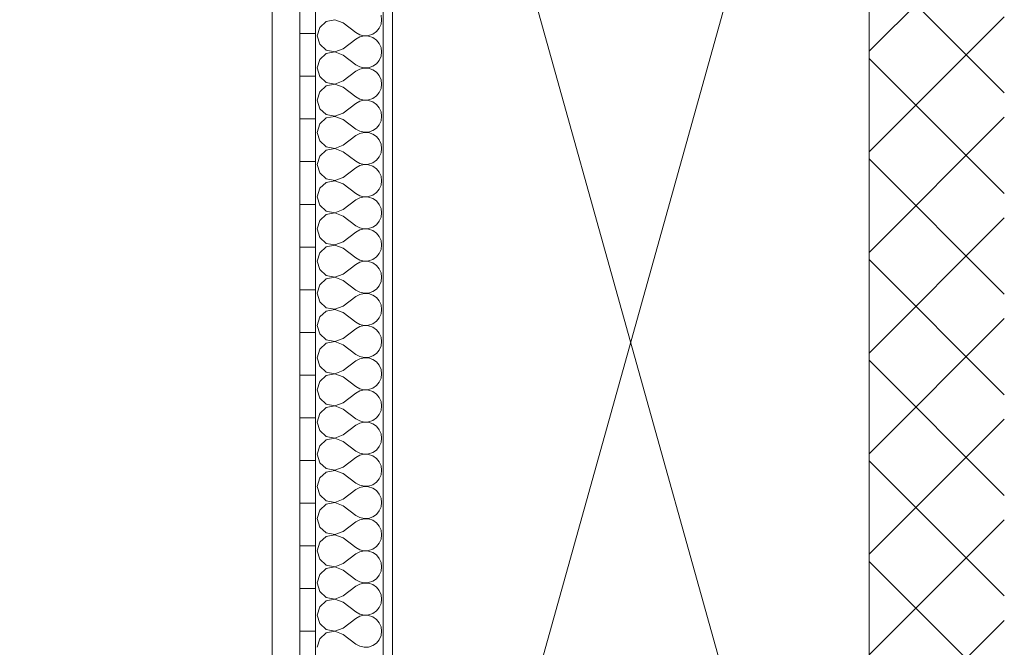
# Model space of a CAD drawing. Header units: millimetres. Extents: x 74467 to 235410, y -65 to 114857.
# Tile 250 of 256: x 130899 to 132283, y 79777 to 80660. Entities that reach past the tile are written whole.
import ezdxf
from ezdxf.enums import TextEntityAlignment as Align

# ---------------------------------------------------------------- set-up
doc = ezdxf.new("R2010")
doc.units = ezdxf.units.MM
doc.header["$MEASUREMENT"] = 0
doc.linetypes.add('Katkend topelt', pattern=[1093.611073, 529.166651, -211.666656, 141.111112, -211.666656])
doc.linetypes.add('Wipeout_Contour', pattern=[1000, 0, -1000])
for name, color, linetype in [('00 2D joon.AR', 7, 'Continuous'), ('00 Teljed.AR', 7, 'Continuous'), ('1235 Vahelaed.AR', 7, 'Continuous'), ('1311 Siseseinad.AR', 7, 'Continuous'), ('1331 Sisseehitatud sisustus.SA', 7, 'Continuous'), ('9350 Netopind.AR', 7, 'Continuous')]:
    doc.layers.add(name, color=color, linetype=linetype)
doc.styles.add('GENERATED_STYLE_3', font='txt')

# ---------------------------------------------------------------- blocks, each defined once
blk = doc.blocks.new('Slab_10_1', base_point=(128802.6, 95485.9))
at = {"color": 254, "linetype": 'Wipeout_Contour', "lineweight": 0, "ltscale": 4067564.723943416}
blk.add_wipeout([(133132.6, 95485.9), (128802.6, 95485.9), (128802.6, 94875.9), (129442.6, 94875.9), (129442.6, 71245.9), (132092.6, 71245.9), (132092.6, 71435.9), (131422.6, 71435.9), (131422.6, 72655.9), (132092.6, 72655.9), (132092.6, 79005.9), (131422.6, 79005.9), (131422.6, 81405.9), (132092.6, 81405.9), (132092.6, 82085.9), (132092.6, 85255.9), (131422.6, 85255.9), (131422.6, 87655.9), (132092.6, 87655.9), (132092.6, 90055.9), (131422.6, 90055.9), (131422.6, 90625.9), (131292.6, 90625.9), (131292.6, 90815.9), (131292.6, 93185.9), (133132.6, 93185.9)], dxfattribs=at).dxf.layer = '1235 Vahelaed.AR'
at = {"layer": '1235 Vahelaed.AR', "color": 7, "linetype": 'Continuous', "lineweight": 13, "flags": 128}
blk.add_lwpolyline([(128802.6, 95485.9), (133132.6, 95485.9), (133132.6, 93185.9), (131292.6, 93185.9), (131292.6, 90815.9), (131292.6, 90625.9), (131422.6, 90625.9), (131422.6, 90055.9), (132092.6, 90055.9), (132092.6, 87655.9), (131422.6, 87655.9), (131422.6, 85255.9), (132092.6, 85255.9), (132092.6, 82085.9), (132092.6, 81405.9), (131422.6, 81405.9), (131422.6, 79005.9), (132092.6, 79005.9), (132092.6, 73195.9)], dxfattribs=at)
blk = doc.blocks.new('Slab_30_1', base_point=(132092.6, 82085.9))
at = {"color": 254, "linetype": 'Wipeout_Contour', "lineweight": 0, "ltscale": 1090606.579719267}
blk.add_wipeout([(139453.9, 82085.9), (132092.6, 82085.9), (132092.6, 81405.9), (132092.6, 79005.9), (132092.6, 73195.9), (137392.7, 73195.9), (139453.9, 73195.9)], dxfattribs=at).dxf.layer = '1235 Vahelaed.AR'
at = {"layer": '1235 Vahelaed.AR', "color": 7, "linetype": 'Continuous', "lineweight": 13, "flags": 128}
blk.add_lwpolyline([(139453.9, 82085.9), (139453.9, 73195.9), (137392.7, 73195.9), (132092.6, 73195.9), (132092.6, 79005.9), (132092.6, 81405.9), (132092.6, 82085.9)], dxfattribs=at)
blk = doc.blocks.new('Liikumisruum_RG 103_3_1', base_point=(96460.4, 94557))
at = {"layer": '9350 Netopind.AR', "color": 7, "linetype": 'Continuous', "lineweight": 13, "flags": 128}
blk.add_lwpolyline([(129702.6, 93185.9), (129702.6, 71235.9), (123739.6, 71235.9), (123739.6, 69725.9), (129705.6, 69725.9), (129705.6, 67676.8), (132092.6, 67651.1), (132092.6, 69545.9), (131292.6, 69545.9), (131292.6, 72785.9), (132092.6, 72785.9), (132092.6, 78875.9), (131292.6, 78875.9), (131292.6, 81535.9), (132092.6, 81535.9), (132092.6, 85125.9), (131292.6, 85125.9), (131292.6, 87785.9), (132092.6, 87785.9), (132092.6, 89925.9), (131292.6, 89925.9), (131292.6, 93195.9)], dxfattribs=at)
blk = doc.blocks.new('*X929')
at = {"layer": '1311 Siseseinad.AR', "color": 252, "linetype": 'Continuous', "lineweight": 13, "true_color": 0x8c8d8c}
for p, q in [((131407.4, 80659.5), (131406.5, 80665.7)), ((131329.4, 80657.1), (131320.3, 80648.8)), ((131341.6, 80659.4), (131329.4, 80657.1)), ((131353.1, 80655), (131341.6, 80659.4)), ((131353.1, 80655), (131371.2, 80641.4)), ((131404, 80647.6), (131406.5, 80653.3)), ((131406.5, 80653.3), (131407.4, 80659.5)), ((131320.3, 80648.8), (131316.9, 80636.9)), ((131316.9, 80636.9), (131320.3, 80625)), ((131371.2, 80641.4), (131376.7, 80638.4)), ((131376.7, 80635.4), (131371.2, 80632.4)), ((131376.7, 80638.4), (131382.7, 80637)), ((131382.7, 80636.8), (131376.7, 80635.4)), ((131382.7, 80637), (131389, 80637.3)), ((131389, 80636.5), (131382.7, 80636.8)), ((131389, 80637.3), (131394.9, 80639.3)), ((131394.9, 80634.5), (131389, 80636.5)), ((131394.9, 80639.3), (131400, 80642.8)), ((131400, 80642.8), (131404, 80647.6)), ((131320.3, 80625), (131329.4, 80616.7)), ((131353.1, 80618.8), (131371.2, 80632.4)), ((131400, 80631), (131394.9, 80634.5)), ((131404, 80626.2), (131400, 80631)), ((131406.5, 80620.5), (131404, 80626.2)), ((131329.4, 80611.9), (131320.3, 80603.6)), ((131329.4, 80616.7), (131341.6, 80614.4)), ((131341.6, 80614.2), (131329.4, 80611.9)), ((131341.6, 80614.4), (131353.1, 80618.8)), ((131353.1, 80609.8), (131341.6, 80614.2)), ((131353.1, 80609.8), (131371.2, 80596.2)), ((131404, 80602.4), (131406.5, 80608.1)), ((131407.4, 80614.3), (131406.5, 80620.5)), ((131406.5, 80608.1), (131407.4, 80614.3)), ((131320.3, 80603.6), (131316.9, 80591.7)), ((131371.2, 80596.2), (131376.7, 80593.2)), ((131389, 80592.1), (131394.9, 80594.1)), ((131394.9, 80594.1), (131400, 80597.6)), ((131400, 80597.6), (131404, 80602.4)), ((131316.9, 80591.7), (131320.3, 80579.8)), ((131320.3, 80579.8), (131329.4, 80571.4)), ((131353.1, 80573.6), (131371.2, 80587.1)), ((131376.7, 80590.2), (131371.2, 80587.1)), ((131376.7, 80593.2), (131382.7, 80591.8)), ((131382.7, 80591.6), (131376.7, 80590.2)), ((131382.7, 80591.8), (131389, 80592.1)), ((131389, 80591.3), (131382.7, 80591.6)), ((131394.9, 80589.3), (131389, 80591.3)), ((131400, 80585.7), (131394.9, 80589.3)), ((131404, 80580.9), (131400, 80585.7)), ((131406.5, 80575.2), (131404, 80580.9)), ((131329.4, 80566.7), (131320.3, 80558.3)), ((131329.4, 80571.4), (131341.6, 80569.1)), ((131341.6, 80569), (131329.4, 80566.7)), ((131341.6, 80569.1), (131353.1, 80573.6)), ((131353.1, 80564.5), (131341.6, 80569)), ((131407.4, 80569), (131406.5, 80575.2)), ((131406.5, 80562.9), (131407.4, 80569)), ((131320.3, 80558.3), (131316.9, 80546.4)), ((131353.1, 80564.5), (131371.2, 80551)), ((131394.9, 80548.8), (131400, 80552.4)), ((131400, 80552.4), (131404, 80557.2)), ((131404, 80557.2), (131406.5, 80562.9)), ((131316.9, 80546.4), (131320.3, 80534.5)), ((131353.1, 80528.3), (131371.2, 80541.9)), ((131371.2, 80551), (131376.7, 80547.9)), ((131376.7, 80544.9), (131371.2, 80541.9)), ((131376.7, 80547.9), (131382.7, 80546.5)), ((131382.7, 80546.3), (131376.7, 80544.9)), ((131382.7, 80546.5), (131389, 80546.8)), ((131389, 80546), (131382.7, 80546.3)), ((131389, 80546.8), (131394.9, 80548.8)), ((131394.9, 80544), (131389, 80546)), ((131400, 80540.5), (131394.9, 80544)), ((131404, 80535.7), (131400, 80540.5)), ((131320.3, 80534.5), (131329.4, 80526.2)), ((131329.4, 80526.2), (131341.6, 80523.9)), ((131341.6, 80523.9), (131353.1, 80528.3)), ((131406.5, 80530), (131404, 80535.7)), ((131407.4, 80523.8), (131406.5, 80530)), ((131320.3, 80513.1), (131316.9, 80501.2)), ((131329.4, 80521.4), (131320.3, 80513.1)), ((131341.6, 80523.7), (131329.4, 80521.4)), ((131353.1, 80519.3), (131341.6, 80523.7)), ((131353.1, 80519.3), (131371.2, 80505.7)), ((131400, 80507.1), (131404, 80511.9)), ((131404, 80511.9), (131406.5, 80517.6)), ((131406.5, 80517.6), (131407.4, 80523.8)), ((131316.9, 80501.2), (131320.3, 80489.3)), ((131353.1, 80483.1), (131371.2, 80496.7)), ((131371.2, 80505.7), (131376.7, 80502.7)), ((131376.7, 80499.7), (131371.2, 80496.7)), ((131376.7, 80502.7), (131382.7, 80501.3)), ((131382.7, 80501.1), (131376.7, 80499.7)), ((131382.7, 80501.3), (131389, 80501.6)), ((131389, 80500.8), (131382.7, 80501.1)), ((131389, 80501.6), (131394.9, 80503.6)), ((131394.9, 80498.8), (131389, 80500.8)), ((131394.9, 80503.6), (131400, 80507.1)), ((131400, 80495.3), (131394.9, 80498.8)), ((131320.3, 80489.3), (131329.4, 80481)), ((131341.6, 80478.7), (131353.1, 80483.1)), ((131404, 80490.5), (131400, 80495.3)), ((131406.5, 80484.8), (131404, 80490.5)), ((131407.4, 80478.6), (131406.5, 80484.8)), ((131329.4, 80476.2), (131320.3, 80467.8)), ((131329.4, 80481), (131341.6, 80478.7)), ((131341.6, 80478.5), (131329.4, 80476.2)), ((131353.1, 80474), (131341.6, 80478.5)), ((131353.1, 80474), (131371.2, 80460.5)), ((131404, 80466.7), (131406.5, 80472.4)), ((131406.5, 80472.4), (131407.4, 80478.6)), ((131320.3, 80467.8), (131316.9, 80456)), ((131316.9, 80456), (131320.3, 80444.1)), ((131371.2, 80460.5), (131376.7, 80457.5)), ((131376.7, 80457.5), (131382.7, 80456)), ((131382.7, 80455.9), (131376.7, 80454.4)), ((131382.7, 80456), (131389, 80456.3)), ((131389, 80455.6), (131382.7, 80455.9)), ((131389, 80456.3), (131394.9, 80458.3)), ((131394.9, 80453.6), (131389, 80455.6)), ((131394.9, 80458.3), (131400, 80461.9)), ((131400, 80461.9), (131404, 80466.7)), ((131320.3, 80444.1), (131329.4, 80435.7)), ((131353.1, 80437.9), (131371.2, 80451.4)), ((131376.7, 80454.4), (131371.2, 80451.4)), ((131400, 80450), (131394.9, 80453.6)), ((131404, 80445.2), (131400, 80450)), ((131406.5, 80439.5), (131404, 80445.2)), ((131329.4, 80430.9), (131320.3, 80422.6)), ((131329.4, 80435.7), (131341.6, 80433.4)), ((131341.6, 80433.2), (131329.4, 80430.9)), ((131341.6, 80433.4), (131353.1, 80437.9)), ((131353.1, 80428.8), (131341.6, 80433.2)), ((131353.1, 80428.8), (131371.2, 80415.2)), ((131407.4, 80433.3), (131406.5, 80439.5)), ((131406.5, 80427.2), (131407.4, 80433.3)), ((131320.3, 80422.6), (131316.9, 80410.7)), ((131371.2, 80415.2), (131376.7, 80412.2)), ((131394.9, 80413.1), (131400, 80416.6)), ((131400, 80416.6), (131404, 80421.4)), ((131404, 80421.4), (131406.5, 80427.2)), ((131316.9, 80410.7), (131320.3, 80398.8)), ((131353.1, 80392.6), (131371.2, 80406.2)), ((131376.7, 80409.2), (131371.2, 80406.2)), ((131376.7, 80412.2), (131382.7, 80410.8)), ((131382.7, 80410.6), (131376.7, 80409.2)), ((131382.7, 80410.8), (131389, 80411.1)), ((131389, 80410.3), (131382.7, 80410.6)), ((131389, 80411.1), (131394.9, 80413.1)), ((131394.9, 80408.3), (131389, 80410.3)), ((131400, 80404.8), (131394.9, 80408.3)), ((131404, 80400), (131400, 80404.8)), ((131406.5, 80394.3), (131404, 80400)), ((131320.3, 80398.8), (131329.4, 80390.5)), ((131329.4, 80390.5), (131341.6, 80388.2)), ((131341.6, 80388), (131329.4, 80385.7)), ((131341.6, 80388.2), (131353.1, 80392.6)), ((131353.1, 80383.6), (131341.6, 80388)), ((131407.4, 80388.1), (131406.5, 80394.3)), ((131406.5, 80381.9), (131407.4, 80388.1)), ((131320.3, 80377.4), (131316.9, 80365.5)), ((131329.4, 80385.7), (131320.3, 80377.4)), ((131353.1, 80383.6), (131371.2, 80370)), ((131400, 80371.4), (131404, 80376.2)), ((131404, 80376.2), (131406.5, 80381.9)), ((131316.9, 80365.5), (131320.3, 80353.6)), ((131353.1, 80347.4), (131371.2, 80361)), ((131371.2, 80370), (131376.7, 80367)), ((131376.7, 80364), (131371.2, 80361)), ((131376.7, 80367), (131382.7, 80365.6)), ((131382.7, 80365.4), (131376.7, 80364)), ((131382.7, 80365.6), (131389, 80365.9)), ((131389, 80365.1), (131382.7, 80365.4)), ((131389, 80365.9), (131394.9, 80367.9)), ((131394.9, 80363.1), (131389, 80365.1)), ((131394.9, 80367.9), (131400, 80371.4)), ((131400, 80359.6), (131394.9, 80363.1)), ((131404, 80354.7), (131400, 80359.6)), ((131320.3, 80353.6), (131329.4, 80345.2)), ((131329.4, 80345.2), (131341.6, 80342.9)), ((131341.6, 80342.9), (131353.1, 80347.4)), ((131406.5, 80349), (131404, 80354.7)), ((131407.4, 80342.9), (131406.5, 80349)), ((131320.3, 80332.1), (131316.9, 80320.2)), ((131329.4, 80340.5), (131320.3, 80332.1)), ((131341.6, 80342.8), (131329.4, 80340.5)), ((131353.1, 80338.3), (131341.6, 80342.8)), ((131353.1, 80338.3), (131371.2, 80324.8)), ((131400, 80326.2), (131404, 80331)), ((131404, 80331), (131406.5, 80336.7)), ((131406.5, 80336.7), (131407.4, 80342.9)), ((131316.9, 80320.2), (131320.3, 80308.3)), ((131371.2, 80324.8), (131376.7, 80321.7)), ((131376.7, 80318.7), (131371.2, 80315.7)), ((131376.7, 80321.7), (131382.7, 80320.3)), ((131382.7, 80320.1), (131376.7, 80318.7)), ((131382.7, 80320.3), (131389, 80320.6)), ((131389, 80319.8), (131382.7, 80320.1)), ((131389, 80320.6), (131394.9, 80322.6)), ((131394.9, 80317.9), (131389, 80319.8)), ((131394.9, 80322.6), (131400, 80326.2)), ((131400, 80314.3), (131394.9, 80317.9)), ((131320.3, 80308.3), (131329.4, 80300)), ((131353.1, 80302.1), (131371.2, 80315.7)), ((131404, 80309.5), (131400, 80314.3)), ((131406.5, 80303.8), (131404, 80309.5)), ((131407.4, 80297.6), (131406.5, 80303.8)), ((131329.4, 80295.2), (131320.3, 80286.9)), ((131329.4, 80300), (131341.6, 80297.7)), ((131341.6, 80297.5), (131329.4, 80295.2)), ((131341.6, 80297.7), (131353.1, 80302.1)), ((131353.1, 80293.1), (131341.6, 80297.5)), ((131353.1, 80293.1), (131371.2, 80279.5)), ((131404, 80285.7), (131406.5, 80291.4)), ((131406.5, 80291.4), (131407.4, 80297.6)), ((131320.3, 80286.9), (131316.9, 80275)), ((131371.2, 80279.5), (131376.7, 80276.5)), ((131376.7, 80276.5), (131382.7, 80275.1)), ((131382.7, 80275.1), (131389, 80275.4)), ((131389, 80275.4), (131394.9, 80277.4)), ((131394.9, 80277.4), (131400, 80280.9)), ((131400, 80280.9), (131404, 80285.7)), ((131316.9, 80275), (131320.3, 80263.1)), ((131320.3, 80263.1), (131329.4, 80254.8)), ((131353.1, 80256.9), (131371.2, 80270.5)), ((131376.7, 80273.5), (131371.2, 80270.5)), ((131382.7, 80274.9), (131376.7, 80273.5)), ((131389, 80274.6), (131382.7, 80274.9)), ((131394.9, 80272.6), (131389, 80274.6)), ((131400, 80269.1), (131394.9, 80272.6)), ((131404, 80264.3), (131400, 80269.1)), ((131406.5, 80258.6), (131404, 80264.3)), ((131329.4, 80250), (131320.3, 80241.7)), ((131329.4, 80254.8), (131341.6, 80252.5)), ((131341.6, 80252.3), (131329.4, 80250)), ((131341.6, 80252.5), (131353.1, 80256.9)), ((131353.1, 80247.9), (131341.6, 80252.3)), ((131353.1, 80247.9), (131371.2, 80234.3)), ((131407.4, 80252.4), (131406.5, 80258.6)), ((131406.5, 80246.2), (131407.4, 80252.4)), ((131320.3, 80241.7), (131316.9, 80229.8)), ((131371.2, 80234.3), (131376.7, 80231.3)), ((131394.9, 80232.1), (131400, 80235.7)), ((131400, 80235.7), (131404, 80240.5)), ((131404, 80240.5), (131406.5, 80246.2)), ((131316.9, 80229.8), (131320.3, 80217.9)), ((131353.1, 80211.7), (131371.2, 80225.2)), ((131376.7, 80228.3), (131371.2, 80225.2)), ((131376.7, 80231.3), (131382.7, 80229.9)), ((131382.7, 80229.7), (131376.7, 80228.3)), ((131382.7, 80229.9), (131389, 80230.2)), ((131389, 80229.4), (131382.7, 80229.7)), ((131389, 80230.2), (131394.9, 80232.1)), ((131394.9, 80227.4), (131389, 80229.4)), ((131400, 80223.8), (131394.9, 80227.4)), ((131404, 80219), (131400, 80223.8)), ((131320.3, 80217.9), (131329.4, 80209.5)), ((131329.4, 80209.5), (131341.6, 80207.2)), ((131341.6, 80207.1), (131329.4, 80204.8)), ((131341.6, 80207.2), (131353.1, 80211.7)), ((131353.1, 80202.6), (131341.6, 80207.1)), ((131406.5, 80213.3), (131404, 80219)), ((131407.4, 80207.1), (131406.5, 80213.3)), ((131406.5, 80201), (131407.4, 80207.1)), ((131320.3, 80196.4), (131316.9, 80184.5)), ((131329.4, 80204.8), (131320.3, 80196.4)), ((131353.1, 80202.6), (131371.2, 80189)), ((131400, 80190.4), (131404, 80195.3)), ((131404, 80195.3), (131406.5, 80201)), ((131316.9, 80184.5), (131320.3, 80172.6)), ((131353.1, 80166.4), (131371.2, 80180)), ((131371.2, 80189), (131376.7, 80186)), ((131376.7, 80183), (131371.2, 80180)), ((131376.7, 80186), (131382.7, 80184.6)), ((131382.7, 80184.4), (131376.7, 80183)), ((131382.7, 80184.6), (131389, 80184.9)), ((131389, 80184.1), (131382.7, 80184.4)), ((131389, 80184.9), (131394.9, 80186.9)), ((131394.9, 80182.1), (131389, 80184.1)), ((131394.9, 80186.9), (131400, 80190.4)), ((131400, 80178.6), (131394.9, 80182.1)), ((131404, 80173.8), (131400, 80178.6)), ((131320.3, 80172.6), (131329.4, 80164.3)), ((131341.6, 80162), (131353.1, 80166.4)), ((131406.5, 80168.1), (131404, 80173.8)), ((131407.4, 80161.9), (131406.5, 80168.1)), ((131320.3, 80151.2), (131316.9, 80139.3)), ((131329.4, 80159.5), (131320.3, 80151.2)), ((131329.4, 80164.3), (131341.6, 80162)), ((131341.6, 80161.8), (131329.4, 80159.5)), ((131353.1, 80157.4), (131341.6, 80161.8)), ((131353.1, 80157.4), (131371.2, 80143.8)), ((131404, 80150), (131406.5, 80155.7)), ((131406.5, 80155.7), (131407.4, 80161.9)), ((131316.9, 80139.3), (131320.3, 80127.4)), ((131371.2, 80143.8), (131376.7, 80140.8)), ((131376.7, 80137.8), (131371.2, 80134.8)), ((131376.7, 80140.8), (131382.7, 80139.4)), ((131382.7, 80139.2), (131376.7, 80137.8)), ((131382.7, 80139.4), (131389, 80139.7)), ((131389, 80138.9), (131382.7, 80139.2)), ((131389, 80139.7), (131394.9, 80141.7)), ((131394.9, 80136.9), (131389, 80138.9)), ((131394.9, 80141.7), (131400, 80145.2)), ((131400, 80133.4), (131394.9, 80136.9)), ((131400, 80145.2), (131404, 80150)), ((131320.3, 80127.4), (131329.4, 80119.1)), ((131353.1, 80121.2), (131371.2, 80134.8)), ((131404, 80128.6), (131400, 80133.4)), ((131406.5, 80122.8), (131404, 80128.6)), ((131329.4, 80114.3), (131320.3, 80105.9)), ((131329.4, 80119.1), (131341.6, 80116.8)), ((131341.6, 80116.6), (131329.4, 80114.3)), ((131341.6, 80116.8), (131353.1, 80121.2)), ((131353.1, 80112.1), (131341.6, 80116.6)), ((131353.1, 80112.1), (131371.2, 80098.6)), ((131404, 80104.8), (131406.5, 80110.5)), ((131407.4, 80116.7), (131406.5, 80122.8)), ((131406.5, 80110.5), (131407.4, 80116.7)), ((131320.3, 80105.9), (131316.9, 80094)), ((131371.2, 80098.6), (131376.7, 80095.6)), ((131376.7, 80095.6), (131382.7, 80094.1)), ((131389, 80094.4), (131394.9, 80096.4)), ((131394.9, 80096.4), (131400, 80100)), ((131400, 80100), (131404, 80104.8)), ((131316.9, 80094), (131320.3, 80082.2)), ((131320.3, 80082.2), (131329.4, 80073.8)), ((131353.1, 80076), (131371.2, 80089.5)), ((131376.7, 80092.5), (131371.2, 80089.5)), ((131382.7, 80094), (131376.7, 80092.5)), ((131382.7, 80094.1), (131389, 80094.4)), ((131389, 80093.7), (131382.7, 80094)), ((131394.9, 80091.7), (131389, 80093.7)), ((131400, 80088.1), (131394.9, 80091.7)), ((131404, 80083.3), (131400, 80088.1)), ((131406.5, 80077.6), (131404, 80083.3)), ((131329.4, 80069), (131320.3, 80060.7)), ((131329.4, 80073.8), (131341.6, 80071.5)), ((131341.6, 80071.3), (131329.4, 80069)), ((131341.6, 80071.5), (131353.1, 80076)), ((131353.1, 80066.9), (131341.6, 80071.3)), ((131407.4, 80071.4), (131406.5, 80077.6)), ((131406.5, 80065.2), (131407.4, 80071.4)), ((131320.3, 80060.7), (131316.9, 80048.8)), ((131353.1, 80066.9), (131371.2, 80053.3)), ((131394.9, 80051.2), (131400, 80054.7)), ((131400, 80054.7), (131404, 80059.5)), ((131404, 80059.5), (131406.5, 80065.2)), ((131316.9, 80048.8), (131320.3, 80036.9)), ((131353.1, 80030.7), (131371.2, 80044.3)), ((131371.2, 80053.3), (131376.7, 80050.3)), ((131376.7, 80047.3), (131371.2, 80044.3)), ((131376.7, 80050.3), (131382.7, 80048.9)), ((131382.7, 80048.7), (131376.7, 80047.3)), ((131382.7, 80048.9), (131389, 80049.2)), ((131389, 80048.4), (131382.7, 80048.7)), ((131389, 80049.2), (131394.9, 80051.2)), ((131394.9, 80046.4), (131389, 80048.4)), ((131400, 80042.9), (131394.9, 80046.4)), ((131404, 80038.1), (131400, 80042.9)), ((131320.3, 80036.9), (131329.4, 80028.6)), ((131329.4, 80028.6), (131341.6, 80026.3)), ((131341.6, 80026.1), (131329.4, 80023.8)), ((131341.6, 80026.3), (131353.1, 80030.7)), ((131353.1, 80021.7), (131341.6, 80026.1)), ((131406.5, 80032.4), (131404, 80038.1)), ((131407.4, 80026.2), (131406.5, 80032.4)), ((131406.5, 80020), (131407.4, 80026.2)), ((131320.3, 80015.5), (131316.9, 80003.6)), ((131329.4, 80023.8), (131320.3, 80015.5)), ((131353.1, 80021.7), (131371.2, 80008.1)), ((131400, 80009.5), (131404, 80014.3)), ((131404, 80014.3), (131406.5, 80020)), ((131316.9, 80003.6), (131320.3, 79991.7)), ((131353.1, 79985.5), (131371.2, 79999)), ((131371.2, 80008.1), (131376.7, 80005.1)), ((131376.7, 80002.1), (131371.2, 79999)), ((131376.7, 80005.1), (131382.7, 80003.7)), ((131382.7, 80003.5), (131376.7, 80002.1)), ((131382.7, 80003.7), (131389, 80004)), ((131389, 80003.2), (131382.7, 80003.5)), ((131389, 80004), (131394.9, 80006)), ((131394.9, 80001.2), (131389, 80003.2)), ((131394.9, 80006), (131400, 80009.5)), ((131400, 79997.6), (131394.9, 80001.2)), ((131320.3, 79991.7), (131329.4, 79983.3)), ((131341.6, 79981), (131353.1, 79985.5)), ((131404, 79992.8), (131400, 79997.6)), ((131406.5, 79987.1), (131404, 79992.8)), ((131407.4, 79981), (131406.5, 79987.1)), ((131329.4, 79978.6), (131320.3, 79970.2)), ((131329.4, 79983.3), (131341.6, 79981)), ((131341.6, 79980.9), (131329.4, 79978.6)), ((131353.1, 79976.4), (131341.6, 79980.9)), ((131353.1, 79976.4), (131371.2, 79962.9)), ((131404, 79969.1), (131406.5, 79974.8)), ((131406.5, 79974.8), (131407.4, 79981)), ((131320.3, 79970.2), (131316.9, 79958.3)), ((131316.9, 79958.3), (131320.3, 79946.4)), ((131371.2, 79962.9), (131376.7, 79959.8)), ((131376.7, 79956.8), (131371.2, 79953.8)), ((131376.7, 79959.8), (131382.7, 79958.4)), ((131382.7, 79958.2), (131376.7, 79956.8)), ((131382.7, 79958.4), (131389, 79958.7)), ((131389, 79957.9), (131382.7, 79958.2)), ((131389, 79958.7), (131394.9, 79960.7)), ((131394.9, 79955.9), (131389, 79957.9)), ((131394.9, 79960.7), (131400, 79964.3)), ((131400, 79964.3), (131404, 79969.1)), ((131320.3, 79946.4), (131329.4, 79938.1)), ((131353.1, 79940.2), (131371.2, 79953.8)), ((131400, 79952.4), (131394.9, 79955.9)), ((131404, 79947.6), (131400, 79952.4)), ((131406.5, 79941.9), (131404, 79947.6)), ((131329.4, 79933.3), (131320.3, 79925)), ((131329.4, 79938.1), (131341.6, 79935.8)), ((131341.6, 79935.6), (131329.4, 79933.3)), ((131341.6, 79935.8), (131353.1, 79940.2)), ((131353.1, 79931.2), (131341.6, 79935.6)), ((131353.1, 79931.2), (131371.2, 79917.6)), ((131404, 79923.8), (131406.5, 79929.5)), ((131407.4, 79935.7), (131406.5, 79941.9)), ((131406.5, 79929.5), (131407.4, 79935.7)), ((131320.3, 79925), (131316.9, 79913.1)), ((131371.2, 79917.6), (131376.7, 79914.6)), ((131389, 79913.5), (131394.9, 79915.5)), ((131394.9, 79915.5), (131400, 79919)), ((131400, 79919), (131404, 79923.8)), ((131316.9, 79913.1), (131320.3, 79901.2)), ((131353.1, 79895), (131371.2, 79908.6)), ((131376.7, 79911.6), (131371.2, 79908.6)), ((131376.7, 79914.6), (131382.7, 79913.2)), ((131382.7, 79913), (131376.7, 79911.6)), ((131382.7, 79913.2), (131389, 79913.5)), ((131389, 79912.7), (131382.7, 79913)), ((131394.9, 79910.7), (131389, 79912.7)), ((131400, 79907.2), (131394.9, 79910.7)), ((131404, 79902.4), (131400, 79907.2)), ((131406.5, 79896.7), (131404, 79902.4)), ((131320.3, 79901.2), (131329.4, 79892.9)), ((131329.4, 79888.1), (131320.3, 79879.7)), ((131329.4, 79892.9), (131341.6, 79890.6)), ((131341.6, 79890.4), (131329.4, 79888.1)), ((131341.6, 79890.6), (131353.1, 79895)), ((131353.1, 79886), (131341.6, 79890.4)), ((131407.4, 79890.5), (131406.5, 79896.7)), ((131406.5, 79884.3), (131407.4, 79890.5)), ((131320.3, 79879.7), (131316.9, 79867.9)), ((131353.1, 79886), (131371.2, 79872.4)), ((131394.9, 79870.2), (131400, 79873.8)), ((131400, 79873.8), (131404, 79878.6)), ((131404, 79878.6), (131406.5, 79884.3)), ((131316.9, 79867.9), (131320.3, 79856)), ((131353.1, 79849.8), (131371.2, 79863.3)), ((131371.2, 79872.4), (131376.7, 79869.4)), ((131376.7, 79866.4), (131371.2, 79863.3)), ((131376.7, 79869.4), (131382.7, 79867.9)), ((131382.7, 79867.8), (131376.7, 79866.4)), ((131382.7, 79867.9), (131389, 79868.3)), ((131389, 79867.5), (131382.7, 79867.8)), ((131389, 79868.3), (131394.9, 79870.2)), ((131394.9, 79865.5), (131389, 79867.5)), ((131400, 79861.9), (131394.9, 79865.5)), ((131404, 79857.1), (131400, 79861.9)), ((131320.3, 79856), (131329.4, 79847.6)), ((131329.4, 79847.6), (131341.6, 79845.3)), ((131341.6, 79845.3), (131353.1, 79849.8)), ((131406.5, 79851.4), (131404, 79857.1)), ((131407.4, 79845.2), (131406.5, 79851.4)), ((131320.3, 79834.5), (131316.9, 79822.6)), ((131329.4, 79842.9), (131320.3, 79834.5)), ((131341.6, 79845.1), (131329.4, 79842.9)), ((131353.1, 79840.7), (131341.6, 79845.1)), ((131353.1, 79840.7), (131371.2, 79827.1)), ((131400, 79828.5), (131404, 79833.3)), ((131404, 79833.3), (131406.5, 79839.1)), ((131406.5, 79839.1), (131407.4, 79845.2)), ((131316.9, 79822.6), (131320.3, 79810.7)), ((131371.2, 79827.1), (131376.7, 79824.1)), ((131376.7, 79821.1), (131371.2, 79818.1)), ((131376.7, 79824.1), (131382.7, 79822.7)), ((131382.7, 79822.5), (131376.7, 79821.1)), ((131382.7, 79822.7), (131389, 79823)), ((131389, 79822.2), (131382.7, 79822.5)), ((131389, 79823), (131394.9, 79825)), ((131394.9, 79820.2), (131389, 79822.2)), ((131394.9, 79825), (131400, 79828.5)), ((131400, 79816.7), (131394.9, 79820.2)), ((131320.3, 79810.7), (131329.4, 79802.4)), ((131353.1, 79804.5), (131371.2, 79818.1)), ((131404, 79811.9), (131400, 79816.7)), ((131406.5, 79806.2), (131404, 79811.9)), ((131407.4, 79800), (131406.5, 79806.2)), ((131329.4, 79797.6), (131320.3, 79789.3)), ((131329.4, 79802.4), (131341.6, 79800.1)), ((131341.6, 79799.9), (131329.4, 79797.6)), ((131341.6, 79800.1), (131353.1, 79804.5)), ((131353.1, 79795.5), (131341.6, 79799.9)), ((131353.1, 79795.5), (131371.2, 79781.9)), ((131404, 79788.1), (131406.5, 79793.8)), ((131406.5, 79793.8), (131407.4, 79800)), ((131320.3, 79789.3), (131316.9, 79777.4)), ((131371.2, 79781.9), (131376.7, 79778.9)), ((131376.7, 79778.9), (131382.7, 79777.5)), ((131382.7, 79777.5), (131389, 79777.8)), ((131389, 79777.8), (131394.9, 79779.8)), ((131394.9, 79779.8), (131400, 79783.3)), ((131400, 79783.3), (131404, 79788.1))]:
    blk.add_line(p, q, dxfattribs=at)
blk = doc.blocks.new('Wall_61_1', base_point=(131422.6, 81405.9))
at = {"layer": '1311 Siseseinad.AR', "linetype": 'Continuous', "lineweight": 13, "true_color": 0x8c8d8c}
h = blk.add_hatch(dxfattribs=at)
h.set_pattern_fill('Vineer_0001', color=252, style=0, pattern_type=2)
h.set_pattern_definition([(0, (0, 0), (0, 60.000002), [])])
h.paths.add_polyline_path([(131314.6, 78897.9), (131314.6, 81513.9), (131292.6, 81513.9), (131292.6, 78897.9)])
h = blk.add_hatch(dxfattribs=at)
h.set_pattern_fill('Kips_0001', color=252, style=0, pattern_type=2)
h.set_pattern_definition([(0, (0, 0), (0, 75), [0, -75])])
h.paths.add_polyline_path([(131422.6, 79005.9), (131422.6, 81405.9), (131409.6, 81405.9), (131409.6, 79005.9)])
at = {"layer": '1311 Siseseinad.AR', "color": 7, "linetype": 'Continuous', "lineweight": 15}
for p, q in [((131314.6, 81418.9), (131314.6, 78992.9)), ((131409.6, 81405.9), (131409.6, 79005.9))]:
    blk.add_line(p, q, dxfattribs=at)
at = {"layer": '1311 Siseseinad.AR', "color": 7, "linetype": 'Continuous', "lineweight": 15, "flags": 128}
for points in [[(131292.6, 81513.9), (131292.6, 78875.9)], [(131422.6, 79005.9), (131422.6, 81405.9)]]:
    blk.add_lwpolyline(points, dxfattribs=at)
at = {"layer": '1311 Siseseinad.AR', "color": 7, "lineweight": 15}
blk.add_blockref('*X929', (0, 0), dxfattribs=at)
blk = doc.blocks.new('Wall_234_1', base_point=(132092.6, 83015.9))
at = {"layer": '1311 Siseseinad.AR', "linetype": 'Continuous', "lineweight": 13, "true_color": 0x50504f}
h = blk.add_hatch(dxfattribs=at)
h.set_pattern_fill('Plokk_õõnesbetoon_0001', color=251, style=0, pattern_type=2)
h.set_pattern_definition([(45, (0, 0), (-70.71068, 70.71068), []), (135, (0, 0), (70.71068, 70.71068), [])])
h.paths.add_polyline_path([(132282.6, 83015.9), (132092.6, 83015.9), (132092.6, 78075.9), (132282.6, 78075.9)])
at = {"layer": '1311 Siseseinad.AR', "color": 7, "linetype": 'Continuous', "lineweight": 15, "flags": 128}
blk.add_lwpolyline([(132092.6, 83015.9), (132092.6, 78075.9)], dxfattribs=at)
blk = doc.blocks.new('Wall_329_1', base_point=(131292.6, 78075.9))
at = {"layer": '1331 Sisseehitatud sisustus.SA', "color": 253, "linetype": 'Continuous', "lineweight": 13, "true_color": 0xa5a6a4, "flags": 128}
for points in [[(131253.6, 81797.9), (131253.6, 78075.9)], [(131292.6, 78075.9), (131292.6, 81797.9)]]:
    blk.add_lwpolyline(points, dxfattribs=at)
blk = doc.blocks.new('Standard grid marker_2')
at = {"layer": '00 Teljed.AR', "color": 252, "linetype": 'Katkend topelt', "lineweight": 13, "true_color": 0x8c8d8c}
blk.add_line((6003.9, 0), (55057.6, 0), dxfattribs=at)
at = {"layer": '00 Teljed.AR', "color": 252, "lineweight": 13, "true_color": 0x8c8d8c, "style": 'GENERATED_STYLE_3'}
for tag, p in [('AC_MarkerText_1_0', (-54.3, -45.7)), ('AC_MarkerText_1_1', (61407.2, -45.7))]:
    blk.add_attdef(tag, text='', height=200, rotation=270, dxfattribs=at).set_placement(p, align=Align.TOP_CENTER)

msp = doc.modelspace()

# ---------------------------------------------------------------- block references
at = {"layer": '1235 Vahelaed.AR', "color": 7, "linetype": 'Continuous', "lineweight": 13}
msp.add_blockref('Slab_10_1', (128802.6, 95485.9), dxfattribs=at)

# ---------------------------------------------------------------- next in the draw order: block references
at = {"layer": '00 Teljed.AR', "color": 7, "linetype": 'Continuous', "lineweight": 13, "zscale": 1000, "rotation": 90}
msp.add_blockref('Standard grid marker_2', (131292.6, 46889.6), dxfattribs=at)
at = {"layer": '1235 Vahelaed.AR', "color": 7, "linetype": 'Continuous', "lineweight": 13}
msp.add_blockref('Slab_30_1', (132092.6, 82085.9), dxfattribs=at)
at = {"layer": '1311 Siseseinad.AR', "color": 7, "lineweight": 15}
msp.add_blockref('Wall_61_1', (131422.6, 81405.9), dxfattribs=at)
at = {"layer": '1331 Sisseehitatud sisustus.SA', "color": 253, "lineweight": 13, "true_color": 0xa5a6a4}
msp.add_blockref('Wall_329_1', (131292.6, 78075.9), dxfattribs=at)

# ---------------------------------------------------------------- next in the draw order: linework, layer by layer
at = {"layer": '00 2D joon.AR', "color": 7, "linetype": 'Continuous', "lineweight": 13}
for p, q in [((131422.6, 79005.9), (132092.6, 81405.9)), ((131422.6, 81405.9), (132092.6, 79005.9))]:
    msp.add_line(p, q, dxfattribs=at)
at = {"layer": '9350 Netopind.AR', "color": 7, "linetype": 'Continuous', "lineweight": 0, "true_color": 0xfaefc5, "flags": 128}
msp.add_lwpolyline([(129702.6, 93185.9), (129702.6, 71235.9), (123739.6, 71235.9), (123739.6, 69725.9), (129705.6, 69725.9), (129705.6, 67676.8), (132092.6, 67651.1), (132092.6, 69545.9), (131292.6, 69545.9), (131292.6, 72785.9), (132092.6, 72785.9), (132092.6, 78875.9), (131292.6, 78875.9), (131292.6, 81535.9), (132092.6, 81535.9), (132092.6, 85125.9), (131292.6, 85125.9), (131292.6, 87785.9), (132092.6, 87785.9), (132092.6, 89925.9), (131292.6, 89925.9), (131292.6, 93195.9)], dxfattribs=at)

# ---------------------------------------------------------------- next in the draw order: block references
at = {"layer": '1311 Siseseinad.AR', "color": 7, "lineweight": 15}
msp.add_blockref('Wall_234_1', (132092.6, 83015.9), dxfattribs=at)
at = {"layer": '9350 Netopind.AR', "color": 7, "linetype": 'Continuous', "lineweight": 13}
msp.add_blockref('Liikumisruum_RG 103_3_1', (96460.4, 94557), dxfattribs=at)

doc.saveas('drawing.dxf')
